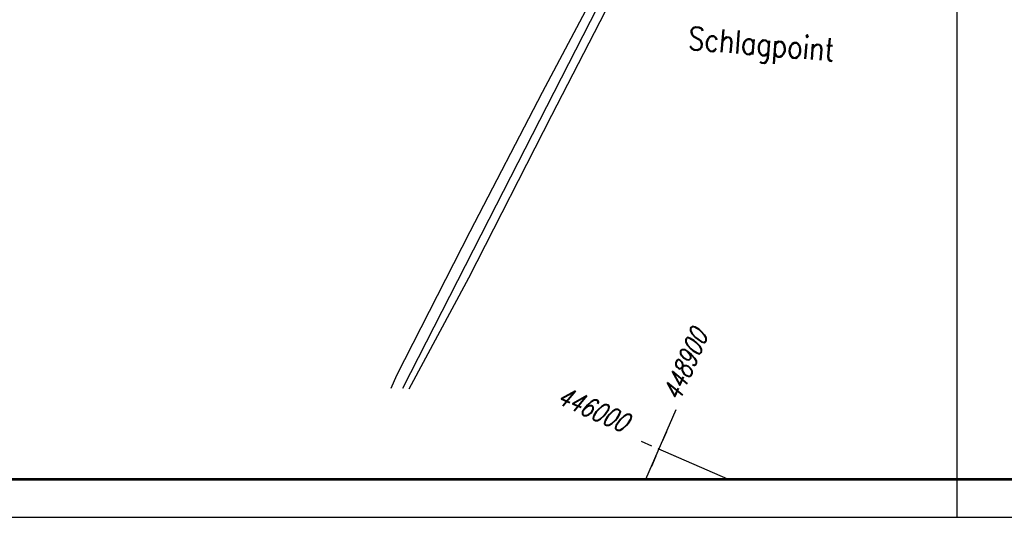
# Model space of a CAD drawing. Extents: x 0 to 1135, y 0 to 420.
# Tile 32 of 84: x 827 to 956, y 0 to 65. Entities that reach past the tile are written whole.
import ezdxf

# ---------------------------------------------------------------- set-up
doc = ezdxf.new("R2010")
doc.units = 0
doc.header["$LTSCALE"] = 2
doc.header["$MEASUREMENT"] = 0
doc.linetypes.add('AUSGEZOGEN', pattern=[0])
doc.layers.get('0').update_dxf_attribs({"color": 8, "linetype": 'AUSGEZOGEN'})
for name, color, linetype in [('Bestand', 8, 'CONTINUOUS'), ('FBRTOP', 8, 'AUSGEZOGEN'), ('NETZ', 250, 'AUSGEZOGEN'), ('RAHMEN', 250, 'AUSGEZOGEN')]:
    doc.layers.add(name, color=color, linetype=linetype)
doc.styles.add('ROMANS', font='romans.shx', dxfattribs={"width": 0.8})

# ---------------------------------------------------------------- blocks, each defined once
blk = doc.blocks.new('IKR')
at = {"color": 0}
for p, q in [((0, 1), (0, 2.5)), ((-2.5, 0), (-1, 0)), ((1, 0), (2.5, 0)), ((0, -2.5), (0, -1))]:
    blk.add_line(p, q, dxfattribs=at)
blk.add_circle((0, 0), 0.05, dxfattribs=at)
blk.add_point((0, 0), dxfattribs=at)

msp = doc.modelspace()

# ---------------------------------------------------------------- linework, layer by layer
at = {"layer": 'Bestand', "linetype": 'Continuous'}
for points in [[(911.67, 86.86), (911.49, 86.5), (903.28, 70.91), (895.35, 55.91), (885.82, 37.57), (876.16, 18.64), (875.41, 16.95)], [(877.83, 16.89), (885.68, 31.52), (896.63, 52.93), (908.6, 76.16), (913.54, 85.79)], [(906.4, 74.53), (888.3, 39.19), (876.94, 16.96)]]:
    msp.add_lwpolyline(points, dxfattribs=at)
at = {"layer": 'FBRTOP', "const_width": 0.5}
for points in [[(88.01, 187.53, 0), (104.84, 188.97, 0), (166.44, 194.27, -0.000002), (228.71, 199.62, 0.000002), (290.98, 204.97, 0.000001), (321.65, 207.61, 0.000001), (340.8, 209.25, 0.000002), (353.25, 210.32, -0.000001), (365.71, 211.39, -0.000007)], [(87.67, 191.51, 0), (104.5, 192.96, 0), (166.1, 198.25, -0.000002), (228.37, 203.61, 0.000002), (290.64, 208.96, 0.000001), (321.31, 211.59, 0.000001), (340.45, 213.24, 0.000002), (352.91, 214.31, -0.000001), (365.36, 215.38, -0.000007)], [(377.82, 216.45, 0.000001), (390.27, 217.52, 0.000044)], [(378.16, 212.46, 0.000001), (390.61, 213.53, 0.000044)]]:
    msp.add_lwpolyline(points, format="xyb", dxfattribs=at)
at = {"layer": 'NETZ'}
for p, q in [((909.01, 5.02), (912.99, 14.19)), ((919.8, 5.02), (910.63, 9))]:
    msp.add_line(p, q, dxfattribs=at)
at = {"layer": 'RAHMEN'}
for p, q in [((950, 0), (950, 415)), ((0, 0), (950, 0)), ((950, 0), (1135, 0))]:
    msp.add_line(p, q, dxfattribs=at)
at = {"layer": 'RAHMEN', "const_width": 0.35}
msp.add_lwpolyline([(25, 5), (1130, 5), (1130, 415), (25, 415), (25, 5)], dxfattribs=at)

# ---------------------------------------------------------------- block references
at = {"layer": 'NETZ', "rotation": 156.5331}
msp.add_blockref('IKR', (910.72, 8.96), dxfattribs=at)

# ---------------------------------------------------------------- texts
at = {"layer": 'Bestand', "linetype": 'Continuous', "style": 'ROMANS', "oblique": 0, "width": 0.8337}
msp.add_text('Schlagpoint', height=3, rotation=355.3216, dxfattribs=at).set_placement((914.49, 61.58))
at = {"layer": 'NETZ', "style": 'ROMANS', "oblique": 16.6, "width": 0.75}
for s, rotation, p in [('448900', 66.5331, (913.39, 15.11)), ('446000', 336.5331, (897.11, 15.02))]:
    msp.add_text(s, height=2.5, rotation=rotation, dxfattribs=at).set_placement(p)

doc.saveas('drawing.dxf')
